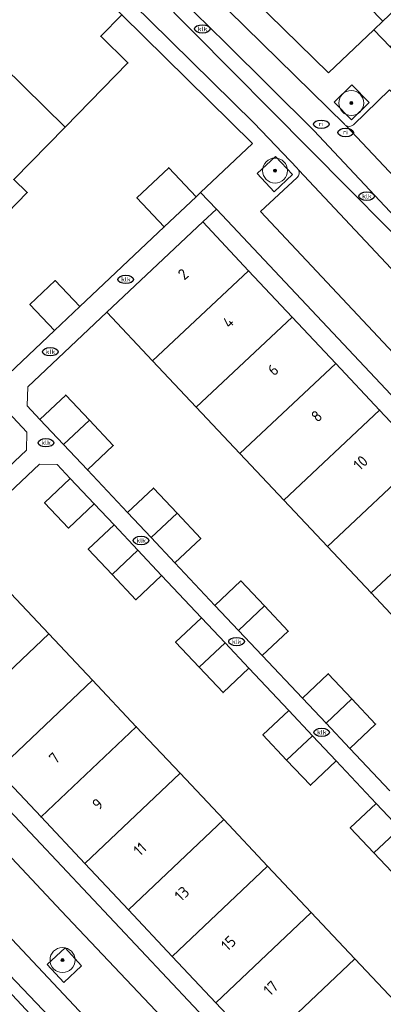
# Model space of a CAD drawing. Header units: metres. Extents: x 103671 to 105190, y 427150 to 429171.
# Tile 81 of 256: x 103805 to 103834, y 427797 to 427876. Entities that reach past the tile are written whole.
import ezdxf
from ezdxf.enums import TextEntityAlignment as Align

# ---------------------------------------------------------------- set-up
doc = ezdxf.new("R2010")
doc.units = ezdxf.units.M
for name, color, linetype, lineweight in [('B-WE-GR-BEPLANTING_CULTUUR_HEESTERS-GV', 253, 'Continuous', 18), ('B-WE-GR-BOOM-S', 253, 'Continuous', 25), ('B-WE-IE-MEUBILAIR-S', 253, 'Continuous', 25), ('B-WE-IE-TERREINAFSCHEIDING_KUNSTMATIG_MUUR-G', 253, 'IE-TERREINAFSCHEIDING_KUNSTMATIG-SO', 18), ('B-WE-OG-BEBOUWING-GV', 253, 'Continuous', 35), ('B-WE-OG-BEBOUWING-T18', 7, 'Continuous', 18), ('B-WE-OG-TERREIN_ERF-GV', 253, 'Continuous', 18), ('B-WE-VH-OPENVERHARDING-GV', 253, 'Continuous', 18), ('B-WE-VH-OPENVERHARDING_BETONSTRAATSTEEN-GV', 253, 'Continuous', 18)]:
    doc.layers.add(name, color=color, linetype=linetype, lineweight=lineweight)
doc.styles.add('NLCS-ISO', font='NLCS-ISO.ttf')
doc.styles.add('NLCS-ISO-M500-T18', font='NLCS-ISO.ttf', dxfattribs={"height": 0.9})
doc.linetypes.add('IE-TERREINAFSCHEIDING_KUNSTMATIG-SO', pattern='A,4,[82,NLCS.SHX,S=0.75,R=90,X=0,Y=0],4,-2', length=10)

# ---------------------------------------------------------------- blocks, each defined once
blk = doc.blocks.new('SIE-MEUBILAIR_PUT_KOLK-SO')
blk.add_ellipse((0, 0), major_axis=(1.25, 0), ratio=0.54)
at = {"style": 'NLCS-ISO'}
blk.add_text('klk', height=0.75, dxfattribs=at).set_placement((0.03, 0), align=Align.MIDDLE_CENTER)
blk = doc.blocks.new('SIE-MEUBILAIR_PUT_RIOOLPUT-SO')
blk.add_ellipse((0, 0), major_axis=(1.25, 0), ratio=0.54)
at = {"style": 'NLCS-ISO'}
blk.add_text('ri', height=0.75, dxfattribs=at).set_placement((-0.04, 0.07), align=Align.MIDDLE_CENTER)
blk = doc.blocks.new('SGR-BOOM_GBKN-SO')
at = {"linetype": 'ByBlock', "lineweight": 18}
h = blk.add_hatch(color=0, dxfattribs=at)
h.dxf.hatch_style = 1
edge = h.paths.add_edge_path()
edge.add_arc((0, 0), 0.25, 0, 360)
at = {"color": 0, "linetype": 'ByBlock', "lineweight": 18}
for radius in [2, 0.25]:
    blk.add_circle((0, 0), radius, dxfattribs=at)
at = {"color": 0, "linetype": 'ByBlock', "lineweight": 18, "style": 'NLCS-ISO'}
blk.add_attdef('SOORT', (2.5, 0), '', height=1.5, dxfattribs=at)

msp = doc.modelspace()

# ---------------------------------------------------------------- linework, layer by layer
at = {"layer": 'B-WE-GR-BEPLANTING_CULTUUR_HEESTERS-GV', "flags": 128}
for points in [[(103832.527, 427869.129), (103831.155, 427870.541), (103829.742, 427869.168), (103831.115, 427867.756)], [(103826.4, 427863.374), (103825.034, 427864.833), (103823.575, 427863.467), (103824.942, 427862.008)], [(103809.525, 427800.142), (103808.2, 427801.571), (103806.771, 427800.245), (103808.096, 427798.817)]]:
    msp.add_lwpolyline(points, close=True, dxfattribs=at)
at = {"layer": 'B-WE-IE-TERREINAFSCHEIDING_KUNSTMATIG_MUUR-G', "flags": 128}
for points in [[(103833.618, 427875.631), (103832.914, 427874.961), (103829.278, 427871.501), (103818.515, 427882.06)], [(103818.69, 427861.609), (103819.05, 427861.95), (103823.189, 427865.868)]]:
    msp.add_lwpolyline(points, dxfattribs=at)
at = {"layer": 'B-WE-OG-BEBOUWING-GV', "flags": 128}
for points in [[(103799.924, 427875.287), (103808.2, 427867.167), (103813.237, 427872.303), (103811.06, 427874.438), (103812.747, 427876.158), (103808.168, 427880.613), (103805.614, 427878.002), (103804.72, 427878.877), (103805.245, 427879.413), (103804.594, 427880.05)], [(103836.127, 427878.042), (103833.908, 427880.351), (103831.399, 427877.94), (103833.618, 427875.631)], [(103808.2, 427867.167), (103799.924, 427875.287), (103797.698, 427873.017), (103798.126, 427872.598), (103796.021, 427870.451), (103796.959, 427869.529), (103794.772, 427867.304), (103802.76, 427859.477), (103805.175, 427861.94), (103804.104, 427862.99)], [(103818.69, 427861.609), (103816.502, 427863.93), (103813.948, 427861.522), (103816.136, 427859.201)], [(103815.203, 427848.503), (103822.879, 427855.696), (103819.214, 427859.59), (103811.554, 427852.379)], [(103822.879, 427855.696), (103815.203, 427848.503), (103818.7, 427844.791), (103826.375, 427851.982)], [(103807.354, 427850.921), (103809.377, 427852.828), (103807.422, 427854.902), (103805.399, 427852.995)], [(103829.871, 427848.269), (103826.375, 427851.982), (103818.7, 427844.791), (103822.196, 427841.078)], [(103822.196, 427841.078), (103825.693, 427837.366), (103833.367, 427844.556), (103829.871, 427848.269)], [(103806.196, 427843.805), (103808.09, 427841.796), (103810.156, 427843.744), (103808.263, 427845.753)], [(103829.19, 427833.653), (103836.862, 427840.843), (103833.367, 427844.556), (103825.693, 427837.366)], [(103810.156, 427843.744), (103808.09, 427841.796), (103809.99, 427839.78), (103812.056, 427841.728)], [(103829.19, 427833.653), (103832.686, 427829.941), (103840.358, 427837.129), (103836.862, 427840.843)], [(103808.626, 427839.097), (103806.561, 427837.153), (103808.471, 427835.124), (103810.536, 427837.069)], [(103813.2, 427836.374), (103815.094, 427834.365), (103817.16, 427836.314), (103815.267, 427838.323)], [(103836.183, 427826.228), (103843.854, 427833.416), (103840.358, 427837.129), (103832.686, 427829.941)], [(103817.16, 427836.314), (103815.094, 427834.365), (103816.994, 427832.35), (103819.06, 427834.298)], [(103814.025, 427833.362), (103812.131, 427835.374), (103810.066, 427833.43), (103811.96, 427831.418)], [(103814.025, 427833.362), (103811.96, 427831.418), (103813.859, 427829.401), (103815.924, 427831.345)], [(103803.412, 427830.386), (103795.795, 427823.177), (103799.291, 427819.463), (103806.909, 427826.673)], [(103820.197, 427828.951), (103822.084, 427826.95), (103824.151, 427828.898), (103822.264, 427830.9)], [(103824.151, 427828.898), (103822.084, 427826.95), (103823.984, 427824.934), (103826.051, 427826.882)], [(103819.114, 427827.957), (103817.049, 427826.012), (103818.943, 427824.001), (103821.008, 427825.945)], [(103802.787, 427815.75), (103810.406, 427822.961), (103806.909, 427826.673), (103799.291, 427819.463)], [(103821.008, 427825.945), (103818.943, 427824.001), (103820.842, 427821.984), (103822.907, 427823.928)], [(103827.188, 427821.536), (103829.081, 427819.527), (103831.148, 427821.475), (103829.254, 427823.484)], [(103810.406, 427822.961), (103802.787, 427815.75), (103806.283, 427812.036), (103813.903, 427819.249)], [(103831.148, 427821.475), (103829.081, 427819.527), (103830.981, 427817.511), (103833.048, 427819.459)], [(103826.097, 427820.539), (103824.032, 427818.595), (103825.926, 427816.583), (103827.991, 427818.528)], [(103809.778, 427808.322), (103817.4, 427815.536), (103813.903, 427819.249), (103806.283, 427812.036)], [(103827.991, 427818.528), (103825.926, 427816.583), (103827.825, 427814.566), (103829.89, 427816.511)], [(103817.4, 427815.536), (103809.778, 427808.322), (103813.274, 427804.609), (103820.898, 427811.824)], [(103833.087, 427813.115), (103831.022, 427811.17), (103832.916, 427809.159), (103834.981, 427811.103)], [(103813.274, 427804.609), (103816.77, 427800.895), (103824.395, 427808.112), (103820.898, 427811.824)], [(103834.981, 427811.103), (103832.916, 427809.159), (103834.815, 427807.142), (103836.88, 427809.086)], [(103816.77, 427800.895), (103820.266, 427797.182), (103827.892, 427804.4), (103824.395, 427808.112)], [(103831.389, 427800.687), (103827.892, 427804.4), (103820.266, 427797.182), (103823.762, 427793.468)], [(103834.516, 427796.348), (103835.026, 427796.828), (103831.389, 427800.687), (103823.762, 427793.468), (103827.393, 427789.612), (103827.903, 427790.091), (103827.766, 427790.237), (103834.379, 427796.494)]]:
    msp.add_lwpolyline(points, close=True, dxfattribs=at)
at = {"layer": 'B-WE-OG-TERREIN_ERF-GV', "flags": 128}
for points in [[(103818.515, 427882.06), (103829.278, 427871.501), (103832.914, 427874.961), (103833.618, 427875.631), (103831.399, 427877.94)], [(103798.791, 427835.408), (103805.114, 427841.365), (103805.156, 427842.779), (103802.126, 427845.992), (103807.354, 427850.921), (103805.399, 427852.995), (103807.422, 427854.902), (103809.377, 427852.828), (103816.136, 427859.201), (103813.948, 427861.522), (103816.502, 427863.93), (103818.69, 427861.609), (103819.05, 427861.95), (103823.189, 427865.868), (103812.747, 427876.158), (103811.06, 427874.438), (103813.237, 427872.303), (103808.2, 427867.167), (103804.104, 427862.99), (103805.175, 427861.94), (103802.76, 427859.477)], [(103836.183, 427826.228), (103832.686, 427829.941), (103829.19, 427833.653), (103825.693, 427837.366), (103822.196, 427841.078), (103818.7, 427844.791), (103815.203, 427848.503), (103811.554, 427852.379), (103805.711, 427846.879), (103805.214, 427846.41), (103805.168, 427844.897), (103806.196, 427843.805), (103808.263, 427845.753), (103810.156, 427843.744), (103812.056, 427841.728), (103809.99, 427839.78), (103813.2, 427836.374), (103815.267, 427838.323), (103817.16, 427836.314), (103819.06, 427834.298), (103816.994, 427832.35), (103820.197, 427828.951), (103822.264, 427830.9), (103824.151, 427828.898), (103826.051, 427826.882), (103823.984, 427824.934), (103827.188, 427821.536), (103829.254, 427823.484), (103831.148, 427821.475), (103833.048, 427819.459), (103830.981, 427817.511), (103834.178, 427814.12)], [(103834.815, 427807.142), (103832.916, 427809.159), (103831.022, 427811.17), (103833.087, 427813.115), (103829.89, 427816.511), (103827.825, 427814.566), (103825.926, 427816.583), (103824.032, 427818.595), (103826.097, 427820.539), (103822.907, 427823.928), (103820.842, 427821.984), (103818.943, 427824.001), (103817.049, 427826.012), (103819.114, 427827.957), (103815.924, 427831.345), (103813.859, 427829.401), (103811.96, 427831.418), (103810.066, 427833.43), (103812.131, 427835.374), (103810.536, 427837.069), (103808.471, 427835.124), (103806.561, 427837.153), (103808.626, 427839.097), (103807.586, 427840.201), (103806.172, 427840.243), (103799.79, 427834.231)], [(103803.412, 427830.386), (103806.909, 427826.673), (103810.406, 427822.961), (103813.903, 427819.249), (103817.4, 427815.536), (103820.898, 427811.824), (103824.395, 427808.112), (103827.892, 427804.4), (103831.389, 427800.687), (103835.026, 427796.828)]]:
    msp.add_lwpolyline(points, dxfattribs=at)
for points in [[(103820.305, 427860.617), (103819.214, 427859.59), (103822.879, 427855.696), (103826.375, 427851.982), (103829.871, 427848.269), (103833.367, 427844.556), (103836.862, 427840.843), (103840.358, 427837.129), (103843.854, 427833.416), (103847.35, 427829.702), (103850.845, 427825.989), (103854.341, 427822.276), (103857.973, 427818.419), (103857.478, 427817.953), (103858.061, 427817.334), (103859.655, 427818.835)], [(103795.795, 427823.177), (103792.158, 427827.041), (103791.066, 427826.012), (103826.891, 427787.958), (103828.492, 427789.465), (103827.903, 427790.091), (103827.393, 427789.612), (103823.762, 427793.468), (103820.266, 427797.182), (103816.77, 427800.895), (103813.274, 427804.609), (103809.778, 427808.322), (103806.283, 427812.036), (103802.787, 427815.75), (103799.291, 427819.463)]]:
    msp.add_lwpolyline(points, close=True, dxfattribs=at)
at = {"layer": 'B-WE-VH-OPENVERHARDING-GV', "flags": 128}
for points in [[(103836.127, 427878.042), (103833.618, 427875.631), (103832.914, 427874.961), (103834.204, 427873.591), (103835.268, 427874.65), (103842.929, 427881.863)], [(103834.178, 427814.12), (103830.981, 427817.511), (103829.081, 427819.527), (103827.188, 427821.536), (103823.984, 427824.934), (103822.084, 427826.95), (103820.197, 427828.951), (103816.994, 427832.35), (103815.094, 427834.365), (103813.2, 427836.374), (103809.99, 427839.78), (103808.09, 427841.796), (103806.196, 427843.805), (103805.168, 427844.897), (103805.214, 427846.41), (103805.711, 427846.879), (103811.554, 427852.379), (103819.214, 427859.59), (103820.305, 427860.617), (103819.05, 427861.95), (103818.69, 427861.609), (103816.136, 427859.201), (103809.377, 427852.828), (103807.354, 427850.921), (103802.126, 427845.992), (103805.156, 427842.779), (103805.114, 427841.365), (103798.791, 427835.408)], [(103799.79, 427834.231), (103806.172, 427840.243), (103807.586, 427840.201), (103808.626, 427839.097), (103810.536, 427837.069), (103812.131, 427835.374), (103814.025, 427833.362), (103815.924, 427831.345), (103819.114, 427827.957), (103821.008, 427825.945), (103822.907, 427823.928), (103826.097, 427820.539), (103827.991, 427818.528), (103829.89, 427816.511), (103833.087, 427813.115), (103834.981, 427811.103)], [(103833.012, 427776.489), (103835.496, 427778.846), (103835.012, 427779.354), (103832.962, 427781.505), (103832.531, 427781.958), (103830.823, 427783.784), (103826.891, 427787.958), (103791.066, 427826.012), (103790.028, 427827.114)], [(103788.396, 427819.476), (103791.294, 427822.234), (103807.896, 427804.538), (103823.96, 427787.569), (103821.036, 427784.802)]]:
    msp.add_lwpolyline(points, dxfattribs=at)
at = {"layer": 'B-WE-VH-OPENVERHARDING_BETONSTRAATSTEEN-GV', "flags": 128}
for points in [[(103880.216, 427821.329), (103880.261, 427821.373), (103881.702, 427822.744), (103881.88, 427822.916), (103881.299, 427823.539), (103879.474, 427825.496), (103879.091, 427825.906), (103877.424, 427827.683), (103873.49, 427831.864), (103834.204, 427873.591), (103832.914, 427874.961), (103829.278, 427871.501), (103818.515, 427882.06), (103813.937, 427886.535), (103812.085, 427888.345)], [(103810.693, 427886.896), (103811.227, 427886.373), (103819.949, 427877.831), (103830.571, 427867.37)], [(103830.571, 427867.37), (103819.949, 427877.831), (103811.227, 427886.373), (103809.848, 427884.9), (103816.057, 427878.819), (103821.054, 427873.87), (103828.098, 427866.892), (103856.912, 427836.246), (103872.809, 427819.471), (103872.138, 427818.836), (103864.991, 427826.378), (103845.889, 427846.536), (103837.097, 427856.012), (103809.171, 427884.176), (103807.804, 427882.715), (103814.973, 427875.683), (103823.302, 427867.521), (103826.791, 427863.863)], [(103826.791, 427863.863), (103823.302, 427867.521), (103814.973, 427875.683), (103807.804, 427882.715), (103806.642, 427883.854), (103805.451, 427885.022)], [(103805.351, 427883.354), (103808.168, 427880.613), (103812.747, 427876.158), (103823.189, 427865.868), (103819.05, 427861.95), (103820.305, 427860.617), (103859.655, 427818.835), (103863.586, 427814.669), (103865.302, 427812.851), (103865.707, 427812.414), (103868.128, 427809.806), (103869.141, 427810.767), (103870.297, 427811.87)], [(103846.389, 427857.089), (103834.15, 427870.141), (103831.268, 427867.366)], [(103831.268, 427867.366), (103834.15, 427870.141), (103846.389, 427857.089), (103858.311, 427844.473), (103877.109, 427824.474), (103874.212, 427821.775)], [(103830.651, 427867.306), (103830.691, 427867.264), (103874.059, 427821.23)], [(103874.059, 427821.23), (103830.691, 427867.264), (103830.651, 427867.306)], [(103865.476, 427822.696), (103865.439, 427822.735), (103826.906, 427863.72), (103826.865, 427863.763)], [(103826.865, 427863.763), (103826.906, 427863.72), (103865.439, 427822.735), (103865.476, 427822.696)], [(103826.77, 427863.153), (103823.845, 427860.426), (103837.335, 427846.061), (103850.048, 427832.553), (103861.934, 427819.893), (103864.852, 427822.645)], [(103864.852, 427822.645), (103861.934, 427819.893), (103850.048, 427832.553), (103837.335, 427846.061), (103823.845, 427860.426), (103826.77, 427863.153)], [(103807.896, 427804.538), (103791.294, 427822.234), (103788.396, 427819.476)], [(103787.768, 427819.426), (103787.803, 427819.389), (103820.905, 427784.234), (103820.945, 427784.192)], [(103820.945, 427784.192), (103820.905, 427784.234), (103787.803, 427819.389), (103787.768, 427819.426)], [(103821.036, 427784.802), (103823.96, 427787.569), (103807.896, 427804.538)]]:
    msp.add_lwpolyline(points, dxfattribs=at)
for points in [[(103809.171, 427884.176), (103837.097, 427856.012), (103845.889, 427846.536), (103864.991, 427826.378), (103872.138, 427818.836), (103872.809, 427819.471), (103856.912, 427836.246), (103828.098, 427866.892), (103821.054, 427873.87), (103816.057, 427878.819), (103809.848, 427884.9)], [(103829.742, 427869.168), (103831.155, 427870.541), (103832.527, 427869.129), (103831.115, 427867.756)], [(103823.575, 427863.467), (103825.034, 427864.833), (103826.4, 427863.374), (103824.942, 427862.008)], [(103815.414, 427787.183), (103826.568, 427775.224), (103825.752, 427774.463), (103805.405, 427796.279), (103785.803, 427817.295), (103777.526, 427825.567), (103764.937, 427838.148), (103765.601, 427838.776), (103776.251, 427828.28)], [(103815.414, 427787.183), (103776.251, 427828.28), (103765.601, 427838.776), (103764.937, 427838.148), (103777.526, 427825.567), (103785.803, 427817.295), (103805.405, 427796.279), (103825.752, 427774.463), (103826.568, 427775.224)], [(103809.525, 427800.142), (103808.096, 427798.817), (103806.771, 427800.245), (103808.2, 427801.571)]]:
    msp.add_lwpolyline(points, close=True, dxfattribs=at)
at = {"layer": 'B-WE-VH-OPENVERHARDING_BETONSTRAATSTEEN-GV'}
for points in [[(103830.651, 427867.306, -0.05488), (103830.571, 427867.37)], [(103830.571, 427867.37, 0.05488), (103830.651, 427867.306)], [(103831.268, 427867.366, -0.349008), (103830.651, 427867.306)], [(103830.651, 427867.306, 0.349008), (103831.268, 427867.366)], [(103826.865, 427863.763, -0.346771), (103826.77, 427863.153)], [(103826.77, 427863.153, 0.346771), (103826.865, 427863.763)], [(103826.791, 427863.863, -0.057897), (103826.865, 427863.763)], [(103826.865, 427863.763, 0.057897), (103826.791, 427863.863)]]:
    msp.add_lwpolyline(points, format="xyb", dxfattribs=at)

# ---------------------------------------------------------------- block references
at = {"layer": 'B-WE-GR-BOOM-S', "xscale": 0.5, "yscale": 0.5, "zscale": 0.5}
for p in [(103831.1, 427869.1), (103825, 427863.7), (103808, 427800.6)]:
    msp.add_blockref('SGR-BOOM_GBKN-SO', p, dxfattribs=at)
at = {"layer": 'B-WE-IE-MEUBILAIR-S', "xscale": 0.5, "yscale": 0.5, "zscale": 0.5}
for name, p in [('SIE-MEUBILAIR_PUT_KOLK-SO', (103819.19, 427875.02)), ('SIE-MEUBILAIR_PUT_RIOOLPUT-SO', (103828.696, 427867.401)), ('SIE-MEUBILAIR_PUT_RIOOLPUT-SO', (103830.653, 427866.741)), ('SIE-MEUBILAIR_PUT_KOLK-SO', (103832.34, 427861.65)), ('SIE-MEUBILAIR_PUT_KOLK-SO', (103813.06, 427855)), ('SIE-MEUBILAIR_PUT_KOLK-SO', (103807.02, 427849.22)), ('SIE-MEUBILAIR_PUT_KOLK-SO', (103806.67, 427841.95)), ('SIE-MEUBILAIR_PUT_KOLK-SO', (103814.28, 427834.13)), ('SIE-MEUBILAIR_PUT_KOLK-SO', (103821.92, 427826.05)), ('SIE-MEUBILAIR_PUT_KOLK-SO', (103828.73, 427818.8))]:
    msp.add_blockref(name, p, dxfattribs=at)

# ---------------------------------------------------------------- texts
at = {"layer": 'B-WE-OG-BEBOUWING-T18', "style": 'NLCS-ISO-M500-T18'}
for s, p in [('2', (103817.652, 427855.414)), ('4', (103821.255, 427851.586)), ('6', (103824.846, 427847.771)), ('8', (103828.327, 427844.074)), ('10', (103831.844, 427840.338)), ('7', (103807.347, 427816.742)), ('9', (103810.809, 427813.063)), ('11', (103814.192, 427809.47)), ('13', (103817.552, 427805.9)), ('15', (103821.277, 427801.943)), ('17', (103824.661, 427798.349))]:
    msp.add_text(s, height=0.9, rotation=43.3, dxfattribs=at).set_placement(p, align=Align.MIDDLE)

doc.saveas('drawing.dxf')
